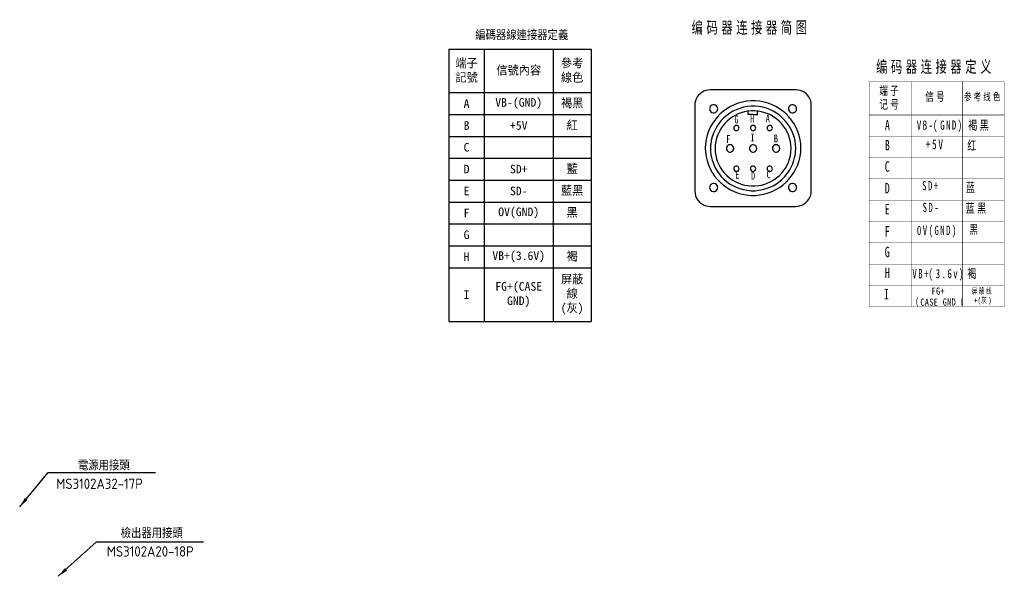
# Model space of a CAD drawing. Header units: millimetres. Extents: x 32137 to 34250, y 9840 to 11020.
# Tile 1 of 51: x 32137 to 32423, y 9974 to 10136. Entities that reach past the tile are written whole.
import ezdxf

# ---------------------------------------------------------------- set-up
doc = ezdxf.new("R2010")
doc.units = ezdxf.units.MM
for name, color, linetype in [('Dim', 2, 'Continuous'), ('Text', 2, 'Continuous'), ('Z_entity', 7, 'Continuous')]:
    doc.layers.add(name, color=color, linetype=linetype)
doc.styles.add('Dimemsions', font='isocp.shx', dxfattribs={"bigfont": 'chineset.shx'})
doc.styles.add('LPELCB_SimSun', font='txt', dxfattribs={"height": 0.2})
doc.styles.add('LPELFD_KaiTi', font='txt', dxfattribs={"height": 0.2})
doc.styles.add('PDF Arial', font='arial.ttf', dxfattribs={"height": 0.2})
doc.dimstyles.new('ISO-25', dxfattribs={"dimtxt": 3, "dimasz": 3, "dimexe": 1, "dimexo": 1, "dimgap": 1, "dimtad": 1, "dimdsep": 46, "dimtxsty": 'Dimemsions', "dimcen": 0, "dimazin": 2, "dimtfac": 1, "dimtmove": 0, "dimatfit": 3, "dimfxl": 0, "dimarcsym": 0})

# ---------------------------------------------------------------- blocks, each defined once
blk = doc.blocks.new('*T27')
at = {"layer": 'Dim', "color": 0, "linetype": 'ByBlock', "lineweight": -2}
for p, q in [((0, 0), (41.3, 0)), ((0, 0), (0, -79.12)), ((10.3, 0), (10.3, -79.12)), ((30.3, 0), (30.3, -79.12)), ((41.3, 0), (41.3, -79.12)), ((0, -12.59), (41.3, -12.59)), ((0, -19.03), (41.3, -19.03)), ((0, -25.36), (41.3, -25.36)), ((0, -31.7), (41.3, -31.7)), ((0, -38.03), (41.3, -38.03)), ((0, -44.41), (41.3, -44.41)), ((0, -50.76), (41.3, -50.76)), ((0, -57.09), (41.3, -57.09)), ((0, -63.54), (41.3, -63.54)), ((0, -79.12), (41.3, -79.12))]:
    blk.add_line(p, q, dxfattribs=at)
at = {"layer": 'Dim', "color": 0, "char_height": 2.5, "attachment_point": 5}
for s, insert, width in [('端子記號', (5.15, -6.29), 7.3), ('信號內容', (20.3, -6.29), 17), ('參考線色', (35.8, -6.29), 8), ('A', (5.15, -15.81), 7.3), ('VB-(GND)', (20.3, -15.81), 17), ('褐黑', (35.8, -15.81), 8), ('B', (5.15, -22.2), 7.3), ('+5V', (20.3, -22.2), 17), ('紅', (35.8, -22.2), 8), ('C', (5.15, -28.53), 7.3), ('D', (5.15, -34.86), 7.3), ('SD+', (20.3, -34.86), 17), ('藍', (35.8, -34.86), 8), ('E', (5.15, -41.22), 7.3), ('SD-', (20.3, -41.22), 17), ('藍黑', (35.8, -41.22), 8), ('OV(GND)', (20.3, -47.59), 17), ('F', (5.15, -47.59), 7.3), ('黑', (35.8, -47.59), 8), ('G', (5.15, -53.93), 7.3), ('H', (5.15, -60.32), 7.3), ('VB+(3.6V)', (20.3, -60.32), 17), ('褐', (35.8, -60.32), 8), ('FG+(CASE GND)', (20.3, -71.33), 17), ('I', (5.15, -71.33), 7.3), ('屏蔽線(灰)', (35.8, -71.33), 8)]:
    blk.add_mtext(s, dxfattribs=dict(at, insert=insert, width=width))

msp = doc.modelspace()

# ---------------------------------------------------------------- linework, layer by layer
at = {"layer": 'Z_entity', "color": 7}
for p, q in [((32336.63, 10115.25), (32336, 10115.11)), ((32337.27, 10115.3), (32336.63, 10115.25)), ((32362.13, 10115.3), (32337.27, 10115.3)), ((32362.77, 10115.25), (32362.13, 10115.3)), ((32363.37, 10115.11), (32362.77, 10115.25)), ((32363.98, 10114.88), (32363.37, 10115.11)), ((32364.54, 10114.58), (32363.98, 10114.88)), ((32365.07, 10114.19), (32364.54, 10114.58)), ((32365.52, 10113.74), (32365.07, 10114.19)), ((32365.89, 10113.23), (32365.52, 10113.74)), ((32366.21, 10112.68), (32365.89, 10113.23)), ((32366.42, 10112.07), (32366.21, 10112.68)), ((32366.55, 10111.46), (32366.42, 10112.07)), ((32332.82, 10111.46), (32332.8, 10110.82)), ((32332.8, 10110.82), (32332.8, 10085.96)), ((32337.11, 10110.11), (32337.08, 10109.82)), ((32337.08, 10109.82), (32337.11, 10109.5)), ((32339.41, 10110.11), (32339.28, 10110.4)), ((32339.28, 10109.24), (32339.41, 10109.5)), ((32339.44, 10109.82), (32339.41, 10110.11)), ((32339.41, 10109.5), (32339.44, 10109.82)), ((32348.28, 10108.12), (32348.28, 10109.09)), ((32351.01, 10108.12), (32351.01, 10109.11)), ((32359.99, 10110.11), (32359.93, 10109.82)), ((32359.93, 10109.82), (32359.99, 10109.5)), ((32362.26, 10110.11), (32362.16, 10110.4)), ((32362.16, 10109.24), (32362.26, 10109.5)), ((32362.32, 10109.82), (32362.26, 10110.11)), ((32362.26, 10109.5), (32362.32, 10109.82)), ((32366.6, 10110.82), (32366.55, 10111.46)), ((32366.6, 10085.96), (32366.6, 10110.82)), ((32349.69, 10108.1), (32348.31, 10108.1)), ((32349.69, 10108.1), (32351.06, 10108.1)), ((32344.13, 10104.44), (32344.07, 10104.21)), ((32344.07, 10104.21), (32344.13, 10103.97)), ((32344.13, 10103.97), (32344.23, 10103.76)), ((32344.23, 10103.76), (32344.39, 10103.57)), ((32344.39, 10103.57), (32344.6, 10103.46)), ((32344.6, 10103.46), (32344.84, 10103.44)), ((32344.84, 10103.44), (32345.08, 10103.46)), ((32345.08, 10103.46), (32345.29, 10103.57)), ((32345.29, 10103.57), (32345.48, 10103.76)), ((32345.58, 10104.44), (32345.48, 10104.66)), ((32345.48, 10103.76), (32345.58, 10103.97)), ((32345.61, 10104.21), (32345.58, 10104.44)), ((32345.58, 10103.97), (32345.61, 10104.21)), ((32348.97, 10104.44), (32348.92, 10104.21)), ((32348.92, 10104.21), (32348.97, 10103.97)), ((32348.97, 10103.97), (32349.08, 10103.76)), ((32349.08, 10103.76), (32349.24, 10103.57)), ((32349.24, 10103.57), (32349.45, 10103.46)), ((32349.45, 10103.46), (32349.69, 10103.44)), ((32349.69, 10103.44), (32349.93, 10103.46)), ((32349.93, 10103.46), (32350.14, 10103.57)), ((32350.14, 10103.57), (32350.32, 10103.76)), ((32350.43, 10104.44), (32350.32, 10104.66)), ((32350.32, 10103.76), (32350.43, 10103.97)), ((32350.45, 10104.21), (32350.43, 10104.44)), ((32350.43, 10103.97), (32350.45, 10104.21)), ((32353.82, 10104.44), (32353.76, 10104.21)), ((32353.76, 10104.21), (32353.82, 10103.97)), ((32353.82, 10103.97), (32353.92, 10103.76)), ((32353.92, 10103.76), (32354.08, 10103.57)), ((32354.08, 10103.57), (32354.29, 10103.46)), ((32354.29, 10103.46), (32354.53, 10103.44)), ((32354.53, 10103.44), (32354.77, 10103.46)), ((32354.77, 10103.46), (32354.98, 10103.57)), ((32354.98, 10103.57), (32355.14, 10103.76)), ((32355.27, 10104.44), (32355.14, 10104.66)), ((32355.14, 10103.76), (32355.27, 10103.97)), ((32355.3, 10104.21), (32355.27, 10104.44)), ((32355.27, 10103.97), (32355.3, 10104.21)), ((32362.02, 10099.44), (32361.87, 10100.55)), ((32363.53, 10099.6), (32363.37, 10100.79)), ((32335.87, 10099.6), (32335.81, 10098.38)), ((32335.81, 10098.38), (32335.87, 10097.16)), ((32337.38, 10099.44), (32337.32, 10098.28)), ((32337.32, 10098.28), (32337.38, 10097.14)), ((32338.7, 10099.31), (32338.65, 10098.28)), ((32338.65, 10098.28), (32338.7, 10097.27)), ((32342.01, 10098.62), (32341.96, 10098.28)), ((32341.96, 10098.28), (32342.01, 10097.96)), ((32342.14, 10098.91), (32342.01, 10098.62)), ((32342.38, 10099.15), (32342.14, 10098.91)), ((32342.67, 10099.28), (32342.38, 10099.15)), ((32343.02, 10099.33), (32342.67, 10099.28)), ((32343.33, 10099.28), (32343.02, 10099.33)), ((32343.62, 10099.15), (32343.33, 10099.28)), ((32343.86, 10098.91), (32343.62, 10099.15)), ((32344.02, 10098.62), (32343.86, 10098.91)), ((32343.86, 10097.67), (32344.02, 10097.96)), ((32344.07, 10098.28), (32344.02, 10098.62)), ((32344.02, 10097.96), (32344.07, 10098.28)), ((32348.68, 10098.62), (32348.63, 10098.28)), ((32348.63, 10098.28), (32348.68, 10097.96)), ((32350.69, 10098.62), (32350.56, 10098.91)), ((32350.56, 10097.67), (32350.69, 10097.96)), ((32350.75, 10098.28), (32350.69, 10098.62)), ((32350.69, 10097.96), (32350.75, 10098.28)), ((32355.38, 10098.62), (32355.33, 10098.28)), ((32355.33, 10098.28), (32355.38, 10097.96)), ((32355.51, 10098.91), (32355.38, 10098.62)), ((32355.75, 10099.15), (32355.51, 10098.91)), ((32356.04, 10099.28), (32355.75, 10099.15)), ((32356.39, 10099.33), (32356.04, 10099.28)), ((32356.7, 10099.28), (32356.39, 10099.33)), ((32356.99, 10099.15), (32356.7, 10099.28)), ((32357.23, 10098.91), (32356.99, 10099.15)), ((32357.39, 10098.62), (32357.23, 10098.91)), ((32357.23, 10097.67), (32357.39, 10097.96)), ((32357.44, 10098.28), (32357.39, 10098.62)), ((32357.39, 10097.96), (32357.44, 10098.28)), ((32360.67, 10099.31), (32360.54, 10100.31)), ((32360.73, 10098.28), (32360.67, 10099.31)), ((32360.67, 10097.27), (32360.73, 10098.28)), ((32362.08, 10098.28), (32362.02, 10099.44)), ((32362.02, 10097.14), (32362.08, 10098.28)), ((32363.59, 10098.38), (32363.53, 10099.6)), ((32363.53, 10097.16), (32363.59, 10098.38)), ((32360.54, 10096.26), (32360.67, 10097.27)), ((32361.87, 10096), (32362.02, 10097.14)), ((32363.37, 10095.97), (32363.53, 10097.16)), ((32344.13, 10092.61), (32344.07, 10092.37)), ((32344.07, 10092.37), (32344.13, 10092.13)), ((32344.23, 10092.82), (32344.13, 10092.61)), ((32344.13, 10092.13), (32344.37, 10091.78)), ((32344.39, 10093.01), (32344.23, 10092.82)), ((32344.6, 10093.11), (32344.39, 10093.01)), ((32344.84, 10093.14), (32344.6, 10093.11)), ((32345.08, 10093.11), (32344.84, 10093.14)), ((32345.29, 10093.01), (32345.08, 10093.11)), ((32345.11, 10091.67), (32345.48, 10091.92)), ((32345.48, 10092.82), (32345.29, 10093.01)), ((32345.58, 10092.61), (32345.48, 10092.82)), ((32345.48, 10091.92), (32345.58, 10092.13)), ((32345.61, 10092.37), (32345.58, 10092.61)), ((32345.58, 10092.13), (32345.61, 10092.37)), ((32348.97, 10092.61), (32348.92, 10092.37)), ((32348.92, 10092.37), (32348.97, 10092.13)), ((32349.08, 10092.82), (32348.97, 10092.61)), ((32348.97, 10092.13), (32349.21, 10091.78)), ((32349.24, 10093.01), (32349.08, 10092.82)), ((32349.45, 10093.11), (32349.24, 10093.01)), ((32349.69, 10093.14), (32349.45, 10093.11)), ((32349.93, 10093.11), (32349.69, 10093.14)), ((32350.14, 10093.01), (32349.93, 10093.11)), ((32349.96, 10091.67), (32350.32, 10091.92)), ((32350.32, 10092.82), (32350.14, 10093.01)), ((32350.43, 10092.61), (32350.32, 10092.82)), ((32350.32, 10091.92), (32350.43, 10092.13)), ((32350.45, 10092.37), (32350.43, 10092.61)), ((32350.43, 10092.13), (32350.45, 10092.37)), ((32353.82, 10092.61), (32353.76, 10092.37)), ((32353.76, 10092.37), (32353.82, 10092.13)), ((32353.92, 10092.82), (32353.82, 10092.61)), ((32354.08, 10093.01), (32353.92, 10092.82)), ((32354.29, 10093.11), (32354.08, 10093.01)), ((32354.53, 10093.14), (32354.29, 10093.11)), ((32354.77, 10093.11), (32354.53, 10093.14)), ((32354.98, 10093.01), (32354.77, 10093.11)), ((32355.14, 10092.82), (32354.98, 10093.01)), ((32355.27, 10092.61), (32355.14, 10092.82)), ((32355.14, 10091.92), (32355.27, 10092.13)), ((32355.3, 10092.37), (32355.27, 10092.61)), ((32355.27, 10092.13), (32355.3, 10092.37)), ((32344.37, 10091.78), (32344.72, 10091.62)), ((32344.72, 10091.62), (32345.11, 10091.67)), ((32349.21, 10091.78), (32349.56, 10091.62)), ((32349.56, 10091.62), (32349.96, 10091.67)), ((32337.11, 10087.26), (32337.08, 10086.94)), ((32337.08, 10086.94), (32337.11, 10086.65)), ((32339.41, 10087.26), (32339.28, 10087.55)), ((32339.28, 10086.36), (32339.41, 10086.65)), ((32339.44, 10086.94), (32339.41, 10087.26)), ((32339.41, 10086.65), (32339.44, 10086.94)), ((32359.99, 10087.26), (32359.93, 10086.94)), ((32359.93, 10086.94), (32359.99, 10086.65)), ((32362.26, 10087.26), (32362.16, 10087.55)), ((32362.16, 10086.36), (32362.26, 10086.65)), ((32362.32, 10086.94), (32362.26, 10087.26)), ((32362.26, 10086.65), (32362.32, 10086.94)), ((32366.42, 10084.69), (32366.55, 10085.3)), ((32366.55, 10085.3), (32366.6, 10085.96)), ((32336, 10081.65), (32336.63, 10081.52)), ((32336.63, 10081.52), (32337.27, 10081.46)), ((32337.27, 10081.46), (32362.13, 10081.46)), ((32362.13, 10081.46), (32362.77, 10081.52))]:
    msp.add_line(p, q, dxfattribs=at)
at = {"layer": 'Z_entity', "color": 7, "const_width": 0.112}
for points in [[(32383.41, 10117.66), (32383.41, 10052.34)], [(32383.41, 10117.66), (32422.56, 10117.66)], [(32395.72, 10117.66), (32395.72, 10052.34)], [(32410.44, 10117.66), (32410.44, 10052.34)], [(32422.56, 10117.66), (32422.56, 10052.34)], [(32383.41, 10107.99), (32422.56, 10107.99)], [(32383.41, 10101.82), (32422.56, 10101.82)], [(32383.41, 10095.63), (32422.56, 10095.63)], [(32383.41, 10089.46), (32422.56, 10089.46)], [(32383.41, 10083.26), (32422.56, 10083.26)], [(32383.41, 10077.1), (32422.56, 10077.1)], [(32383.41, 10070.9), (32422.56, 10070.9)], [(32383.41, 10064.71), (32422.56, 10064.71)], [(32383.41, 10064.71), (32422.56, 10064.71)], [(32383.41, 10058.54), (32422.56, 10058.54)], [(32383.41, 10058.54), (32422.56, 10058.54)], [(32383.41, 10052.34), (32422.56, 10052.34)]]:
    msp.add_lwpolyline(points, dxfattribs=at)
at = {"layer": 'Z_entity', "color": 7}
for centre, radius, start, end in [((32337.33, 10110.75), 4.56, 106.98, 171.0602), ((32349.72, 10098.21), 13.9, 10.7228, 174.253), ((32338.26, 10109.81), 1.18, 30.0358, 165.2398), ((32338.25, 10109.83), 1.19, 196.0827, 330.0947), ((32349.72, 10098.15), 12.39, 11.1979, 174.0169), ((32349.71, 10098.14), 11.05, 11.3628, 173.9282), ((32361.13, 10109.8), 1.19, 30.4958, 164.7699), ((32361.13, 10109.8), 1.18, 194.7185, 331.1985), ((32344.86, 10104.2), 0.767, 36.2858, 161.6908), ((32349.7, 10104.2), 0.767, 36.2858, 161.6908), ((32354.53, 10104.21), 0.753, 36.0757, 162.072), ((32343.01, 10098.25), 1.04, 196.4439, 325.5722), ((32349.7, 10098.25), 1.09, 37.2379, 160.1887), ((32349.69, 10098.28), 1.06, 197.5599, 324.8642), ((32356.38, 10098.25), 1.04, 196.4439, 325.5722), ((32349.69, 10098.53), 13.89, 185.63, 349.425), ((32349.69, 10098.38), 12.38, 185.7437, 348.9473), ((32349.69, 10098.42), 11.05, 186.002, 348.7396), ((32354.53, 10092.37), 0.754, 197.9203, 323.823), ((32338.26, 10086.94), 1.19, 30.8806, 164.3096), ((32338.26, 10086.97), 1.19, 195.6299, 329.2079), ((32361.13, 10086.93), 1.2, 31.3973, 163.8397), ((32361.13, 10086.94), 1.18, 194.173, 330.3889), ((32337.2, 10085.88), 4.41, 178.8722, 254.1272), ((32362.1, 10085.97), 4.5, 278.4804, 343.539)]:
    msp.add_arc(centre, radius, start, end, dxfattribs=at)

# ---------------------------------------------------------------- block references
msp.add_blockref('*T27', (32261.37, 10127.13))

# ---------------------------------------------------------------- texts
at = {"layer": 'Text', "char_height": 3, "attachment_point": 1, "style": 'Dimemsions'}
for s, insert, width in [('編碼器線連接器定義', (32269.05, 10132.73), 29.07), ('電源用接頭', (32153.72, 10007.77), 15.3203), ('MS3102A32-17P', (32147.41, 10002.4), 27.8869), ('檢出器用接頭', (32166.13, 9988.07), 17.9738), ('MS3102A20-18P', (32162.09, 9982.75), 27.8869)]:
    msp.add_mtext(s, dxfattribs=dict(at, insert=insert, width=width))
at = {"layer": 'Z_entity', "color": 7, "width": 0.7}
for s, height, rotation, style, p in [('编', 3.45, 0.0996, 'PDF Arial', (32331.84, 10131.65)), ('码', 3.45, 0.0996, 'PDF Arial', (32336.16, 10131.65)), ('器', 3.45, 0.0996, 'PDF Arial', (32340.47, 10131.68)), ('连', 3.45, 0.0996, 'PDF Arial', (32344.79, 10131.68)), ('接', 3.45, 0.0996, 'PDF Arial', (32349.1, 10131.68)), ('器', 3.45, 0.0996, 'PDF Arial', (32353.42, 10131.68)), ('简', 3.45, 0.0996, 'PDF Arial', (32357.73, 10131.7)), ('图', 3.45, 0.0996, 'PDF Arial', (32362.05, 10131.7)), ('编', 3.45, 0.0996, 'PDF Arial', (32385.39, 10120.28)), ('码', 3.45, 0.0996, 'PDF Arial', (32389.71, 10120.28)), ('器', 3.45, 0.0996, 'PDF Arial', (32394.02, 10120.3)), ('连', 3.45, 0.0996, 'PDF Arial', (32398.34, 10120.3)), ('接', 3.45, 0.0996, 'PDF Arial', (32402.65, 10120.3)), ('器', 3.45, 0.0996, 'PDF Arial', (32406.97, 10120.3)), ('定', 3.45, 0.0996, 'PDF Arial', (32411.28, 10120.33)), ('义', 3.45, 0.0996, 'PDF Arial', (32415.6, 10120.33)), ('端', 2.52, 0.1001, 'PDF Arial', (32386.35, 10113.79)), ('子', 2.52, 0.1001, 'PDF Arial', (32389.5, 10113.79)), ('信', 2.52, 0.1001, 'PDF Arial', (32399.66, 10112.07)), ('号', 2.52, 0.1001, 'PDF Arial', (32402.81, 10112.07)), ('记', 2.52, 0.1001, 'PDF Arial', (32386.37, 10109.79)), ('号', 2.52, 0.1001, 'PDF Arial', (32389.52, 10109.79)), ('参', 2.2, 0.0997, 'PDF Arial', (32410.94, 10112.2)), ('考', 2.2, 0.0997, 'PDF Arial', (32413.72, 10112.2)), ('线', 2.2, 0.0997, 'PDF Arial', (32416.5, 10112.2)), ('色', 2.2, 0.0997, 'PDF Arial', (32419.28, 10112.23)), ('G', 2.27, 0.0987, 'LPELCB_SimSun', (32344.29, 10105.56)), ('H', 2.27, 0.0987, 'LPELCB_SimSun', (32348.84, 10105.72)), ('A', 2.27, 0.0987, 'LPELCB_SimSun', (32353.37, 10105.85)), ('A', 3.03, 0.0994, 'LPELCB_SimSun', (32387.96, 10103.54)), ('V', 2.69, 0.0991, 'LPELCB_SimSun', (32397.23, 10103.7)), ('B', 2.69, 0.0991, 'LPELCB_SimSun', (32398.92, 10103.7)), ('-(', 2.69, 0.0991, 'LPELCB_SimSun', (32400.62, 10103.7)), ('G', 2.69, 0.0991, 'LPELCB_SimSun', (32404.01, 10103.7)), ('N', 2.69, 0.0991, 'LPELCB_SimSun', (32405.7, 10103.73)), ('D', 2.69, 0.0991, 'LPELCB_SimSun', (32407.39, 10103.73)), (')', 2.69, 0.0991, 'LPELCB_SimSun', (32409.09, 10103.73)), ('褐', 2.69, 0.0991, 'PDF Arial', (32412.11, 10103.68)), ('黑', 2.69, 0.0991, 'PDF Arial', (32415.47, 10103.68)), ('F', 2.27, 0.0987, 'LPELCB_SimSun', (32341.93, 10099.89)), ('I', 2.27, 0.0987, 'LPELCB_SimSun', (32348.92, 10100.34)), ('B', 2.27, 0.0987, 'LPELCB_SimSun', (32355.72, 10100.05)), ('B', 3.03, 0.0994, 'LPELCB_SimSun', (32387.96, 10097.69)), ('+', 2.9, 0.1002, 'LPELFD_KaiTi', (32399.8, 10098.04)), ('5', 2.9, 0.1002, 'LPELFD_KaiTi', (32401.62, 10098.04)), ('V', 2.9, 0.1002, 'LPELFD_KaiTi', (32403.45, 10098.04)), ('红', 2.69, 0.0991, 'PDF Arial', (32411.87, 10097.83)), ('C', 2.27, 0.0987, 'LPELCB_SimSun', (32353.61, 10089.64)), ('C', 3.03, 0.0994, 'LPELCB_SimSun', (32387.91, 10091.5)), ('E', 2.27, 0.0987, 'LPELCB_SimSun', (32344.55, 10089.54)), ('D', 2.27, 0.0987, 'LPELCB_SimSun', (32349.1, 10089.19)), ('D', 3.03, 0.0994, 'LPELCB_SimSun', (32387.91, 10085.22)), ('S', 2.69, 0.0991, 'LPELCB_SimSun', (32398.76, 10086.12)), ('D', 2.69, 0.0991, 'LPELCB_SimSun', (32400.46, 10086.12)), ('+', 2.69, 0.0991, 'LPELCB_SimSun', (32402.15, 10086.12)), ('蓝', 2.69, 0.0991, 'PDF Arial', (32411.47, 10085.62)), ('E', 3.03, 0.0994, 'LPELCB_SimSun', (32387.91, 10079.11)), ('S', 2.69, 0.0991, 'LPELCB_SimSun', (32398.9, 10079.82)), ('D', 2.69, 0.0991, 'LPELCB_SimSun', (32400.59, 10079.82)), ('-', 2.69, 0.0991, 'LPELCB_SimSun', (32402.28, 10079.82)), ('蓝', 2.69, 0.0991, 'PDF Arial', (32411.36, 10079.58)), ('黑', 2.69, 0.0991, 'PDF Arial', (32414.73, 10079.58)), ('F', 3.03, 0.0994, 'LPELCB_SimSun', (32387.93, 10072.7)), ('0', 2.69, 0.0991, 'LPELCB_SimSun', (32397.25, 10073.15)), ('V', 2.69, 0.0991, 'LPELCB_SimSun', (32398.95, 10073.15)), ('(', 2.69, 0.0991, 'LPELCB_SimSun', (32400.64, 10073.15)), ('G', 2.69, 0.0991, 'LPELCB_SimSun', (32402.34, 10073.15)), ('N', 2.69, 0.0991, 'LPELCB_SimSun', (32404.03, 10073.15)), ('D', 2.69, 0.0991, 'LPELCB_SimSun', (32405.73, 10073.18)), (')', 2.69, 0.0991, 'LPELCB_SimSun', (32407.42, 10073.18)), ('黑', 2.54, 0.0992, 'PDF Arial', (32412.48, 10073.52)), ('G', 3.03, 0.0994, 'LPELCB_SimSun', (32387.91, 10066.69)), ('H', 3.03, 0.0994, 'LPELCB_SimSun', (32387.96, 10060.63)), ('+(', 2.69, 0.0991, 'LPELCB_SimSun', (32399.32, 10060.55)), (')', 2.69, 0.0991, 'LPELCB_SimSun', (32409.49, 10060.57)), ('褐', 2.69, 0.0991, 'PDF Arial', (32411.87, 10060.65)), ('V', 2.69, 0.0991, 'LPELCB_SimSun', (32395.93, 10060.55)), ('B', 2.69, 0.0991, 'LPELCB_SimSun', (32397.62, 10060.55)), ('3', 2.69, 0.0991, 'LPELCB_SimSun', (32402.71, 10060.55)), ('.', 2.69, 0.0991, 'LPELCB_SimSun', (32404.4, 10060.57)), ('6', 2.69, 0.0991, 'LPELCB_SimSun', (32406.1, 10060.57)), ('v', 2.69, 0.0991, 'LPELCB_SimSun', (32407.79, 10060.57)), ('F', 2.08, 0.099, 'LPELCB_SimSun', (32401.52, 10055.81)), ('G', 2.08, 0.099, 'LPELCB_SimSun', (32402.81, 10055.81)), ('屏', 1.65, 0.0985, 'PDF Arial', (32413.17, 10056.05)), ('蔽', 1.65, 0.0985, 'PDF Arial', (32415.23, 10056.05)), ('线', 1.65, 0.0985, 'PDF Arial', (32417.3, 10056.05)), ('I', 3.03, 0.0994, 'LPELCB_SimSun', (32387.67, 10054.43)), ('（', 2.08, 0.099, 'PDF Arial', (32395.66, 10052.61)), ('+', 2.08, 0.099, 'LPELCB_SimSun', (32404.11, 10055.81)), ('（', 2.08, 0.099, 'PDF Arial', (32408.64, 10052.63)), ('+', 1.65, 0.0985, 'LPELCB_SimSun', (32413.85, 10053.35)), ('(', 1.65, 0.0985, 'LPELCB_SimSun', (32414.89, 10053.35)), ('灰', 1.65, 0.0985, 'PDF Arial', (32415.92, 10053.35)), (')', 1.65, 0.0985, 'LPELCB_SimSun', (32417.98, 10053.35)), ('C', 2.08, 0.099, 'LPELCB_SimSun', (32398.26, 10052.61)), ('A', 2.08, 0.099, 'LPELCB_SimSun', (32399.56, 10052.61)), ('S', 2.08, 0.099, 'LPELCB_SimSun', (32400.85, 10052.61)), ('E', 2.08, 0.099, 'LPELCB_SimSun', (32402.15, 10052.61)), ('G', 2.08, 0.099, 'LPELCB_SimSun', (32404.75, 10052.61)), ('N', 2.08, 0.099, 'LPELCB_SimSun', (32406.04, 10052.63)), ('D', 2.08, 0.099, 'LPELCB_SimSun', (32407.34, 10052.63))]:
    msp.add_text(s, height=height, rotation=rotation, dxfattribs=dict(at, style=style)).set_placement(p)

# ---------------------------------------------------------------- leaders
at = {"layer": 'Text'}
for points in [[(32136.81, 9994.2), (32145.1, 10004.2), (32176.25, 10004.2)], [(32148.02, 9974.01), (32159.09, 9984.01), (32190.14, 9984.01)]]:
    msp.add_leader(points, dimstyle='ISO-25', override={"dimgap": 1, "dimtad": 0}, dxfattribs=at)

doc.saveas('drawing.dxf')
